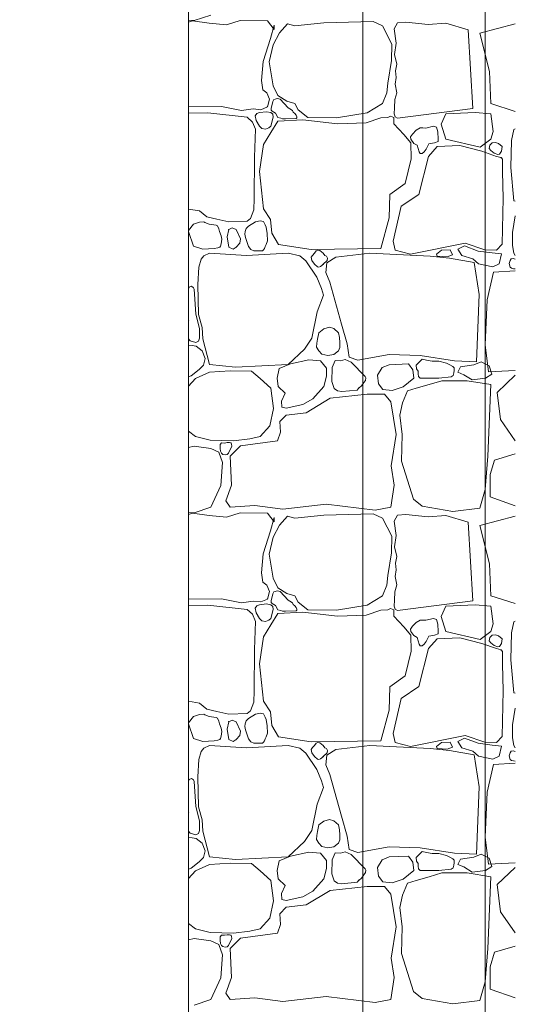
# Model space of a CAD drawing. Header units: millimetres. Extents: x -573548 to 674770, y -210017 to -47794.
# Tile 195 of 234: x 116542 to 118037, y -98051 to -95080. Entities that reach past the tile are written whole.
import ezdxf
from ezdxf.enums import TextEntityAlignment as Align

# ---------------------------------------------------------------- set-up
doc = ezdxf.new("R2010")
doc.units = ezdxf.units.MM
for name, color, linetype, lineweight in [('A.02 RZUT PIWNICY_is$0$_HATCH_Nr_pióra__18', 8, 'Continuous', 9), ('A.02 RZUT PIWNICY_is$0$OBRYS PARTERU#1_Nr_pióra__1', 8, 'Continuous', 9), ('A.02 RZUT PIWNICY_is$0$Structural - Bearing_Nr_pióra__21', 8, 'Continuous', 9), ('A.02 RZUT PIWNICY_is$0$Structural - Grid', 8, 'Continuous', 9), ('A.02 RZUT PIWNICY_is$0$Structural - Grid_Nr_pióra__17', 8, 'Continuous', 9)]:
    doc.layers.add(name, color=color, linetype=linetype, lineweight=lineweight)
doc.styles.add('A.02 RZUT PIWNICY_is$0$STYL_AUTOMATYCZNY_1', font='arial.ttf')

# ---------------------------------------------------------------- blocks, each defined once
blk = doc.blocks.new('*X48622')
at = {"layer": 'A.02 RZUT PIWNICY_is$0$_HATCH_Nr_pióra__18'}
for p, q in [((117638.9, -95082.3), (117621.8, -95081.6)), ((117688.9, -95065.8), (117638.9, -95082.3)), ((117777.6, -95082.3), (117736.4, -95095.1)), ((117859.4, -95083.5), (117777.6, -95082.3)), ((117633.2, -95083.5), (117621.8, -95087.8)), ((117683.5, -95090.1), (117633.2, -95083.5)), ((117736.4, -95095.1), (117683.5, -95090.1)), ((117879.6, -95109.5), (117859.4, -95083.5)), ((117868.9, -95136.3), (117880, -95096.3)), ((117880, -95096.3), (117879.6, -95109.5)), ((117920, -95092.6), (117896.1, -95119.8)), ((117942.3, -95098.8), (117920, -95092.6)), ((118029.4, -95089.3), (117942.3, -95098.8)), ((118178.9, -95085.6), (118029.4, -95089.3)), ((118206.5, -95098.8), (118178.9, -95085.6)), ((118235, -95153.3), (118206.5, -95098.8)), ((118251.5, -95089.7), (118241.5, -95107.2)), ((118241.5, -95107.2), (118248.2, -95150.6)), ((118277.5, -95087.1), (118251.5, -95089.7)), ((118344.8, -95094.2), (118277.5, -95087.1)), ((118397.7, -95090.1), (118344.8, -95094.2)), ((118465.2, -95110.3), (118397.7, -95090.1)), ((118479.6, -95348.1), (118465.2, -95110.3)), ((118500, -95120.8), (118607.3, -95092.8)), ((117846.2, -95206.5), (117868.9, -95136.3)), ((117896.1, -95119.8), (117876.3, -95155.7)), ((118529.5, -95236.5), (118500, -95120.8)), ((117876.3, -95155.7), (117865.1, -95207.3)), ((118233.8, -95202.8), (118235, -95153.3)), ((118248.2, -95150.6), (118242.7, -95184.8)), ((118242.7, -95184.8), (118249.4, -95214)), ((117841.2, -95263.1), (117846.2, -95206.5)), ((117865.1, -95207.3), (117876.7, -95279.6)), ((118223, -95271.7), (118233.8, -95202.8)), ((118249.4, -95214), (118246.1, -95234.2)), ((118248, -95254), (118244.4, -95274.7)), ((118246.1, -95234.2), (118248, -95254)), ((118533.3, -95333.2), (118529.5, -95236.5)), ((117845.7, -95292), (117841.2, -95263.1)), ((117876.7, -95279.6), (117890.7, -95308.5)), ((118219.7, -95300.6), (118223, -95271.7)), ((118244.4, -95274.7), (118250, -95300.1)), ((117857.3, -95301), (117845.7, -95292)), ((117866, -95320), (117857.3, -95301)), ((117889.4, -95317.3), (117879.3, -95320.9)), ((117898.1, -95320), (117889.4, -95317.3)), ((117890.7, -95308.5), (117917.6, -95326.2)), ((118206.5, -95332.8), (118219.7, -95300.6)), ((118250, -95300.1), (118244.2, -95320.7)), ((117621.8, -95342.5), (117721.1, -95342.3)), ((117721.1, -95342.3), (117780.9, -95353.9)), ((117780.9, -95353.9), (117816.4, -95348.9)), ((117816.4, -95348.9), (117840, -95351.4)), ((117840, -95351.4), (117859.4, -95342.7)), ((117859.4, -95342.7), (117866, -95320)), ((117875.6, -95327.1), (117870.4, -95347.7)), ((117870.4, -95347.7), (117870.7, -95352.7)), ((117879.3, -95320.9), (117875.6, -95327.1)), ((117922.4, -95345.5), (117898.1, -95320)), ((117917.6, -95326.2), (117942.3, -95332.8)), ((117927.5, -95349.3), (117922.4, -95345.5)), ((117934.7, -95353.9), (117927.5, -95349.3)), ((117942.3, -95332.8), (117951.8, -95352.2)), ((118160.3, -95361.3), (118206.5, -95332.8)), ((118242.4, -95346), (118241.5, -95363.7)), ((118244.2, -95320.7), (118242.4, -95346)), ((118251.5, -95376.6), (118479.6, -95348.1)), ((118607.3, -95356.5), (118533.3, -95333.2)), ((117679.8, -95361.3), (117621.8, -95361.6)), ((117798.7, -95374.5), (117679.8, -95361.3)), ((117814.6, -95388.6), (117798.7, -95374.5)), ((117827.3, -95363.1), (117822.7, -95369.7)), ((117822.7, -95369.7), (117825.6, -95383.8)), ((117835.8, -95359.7), (117827.3, -95363.1)), ((117856.8, -95357.5), (117835.8, -95359.7)), ((117869.3, -95359.7), (117856.8, -95357.5)), ((117875.3, -95365.3), (117869.3, -95359.7)), ((117869.3, -95400.9), (117876.8, -95374.3)), ((117870.7, -95352.7), (117873.9, -95355.6)), ((117873.9, -95355.6), (117884, -95361.7)), ((117876.8, -95374.3), (117875.3, -95365.3)), ((117884, -95361.7), (117890.5, -95375.1)), ((117890.5, -95375.1), (117899.8, -95377)), ((117899.8, -95377), (117905.4, -95379.3)), ((117905.4, -95379.3), (117913.6, -95378.8)), ((117913.6, -95378.8), (117945.9, -95377.9)), ((117937.2, -95358.5), (117934.7, -95353.9)), ((117942.4, -95362.9), (117937.2, -95358.5)), ((117946.1, -95368.2), (117942.4, -95362.9)), ((117945.9, -95377.9), (117948.3, -95375.9)), ((117948.2, -95372.7), (117946.1, -95368.2)), ((117948.3, -95375.9), (117948.2, -95372.7)), ((117951.8, -95352.2), (117981.1, -95374.9)), ((117981.1, -95374.9), (118067.8, -95375.8)), ((118067.8, -95375.8), (118160.3, -95361.3)), ((118201.2, -95376.2), (118157.8, -95391)), ((118222.9, -95374.7), (118201.2, -95376.2)), ((118230.3, -95370.9), (118222.9, -95374.7)), ((118240.9, -95375.4), (118230.3, -95370.9)), ((118240.4, -95393.9), (118240.9, -95375.4)), ((118241.5, -95363.7), (118244.4, -95373)), ((118244.4, -95373), (118251.5, -95376.6)), ((118397.7, -95363.7), (118383.3, -95395.3)), ((118486.6, -95360.3), (118397.7, -95363.7)), ((118533.9, -95363.7), (118486.6, -95360.3)), ((118540.6, -95417.3), (118533.9, -95363.7)), ((117823.1, -95410.2), (117814.6, -95388.6)), ((117825.6, -95383.8), (117835.8, -95400.9)), ((117835.8, -95400.9), (117842.6, -95408.7)), ((117842.6, -95408.7), (117853.4, -95409.8)), ((117853.4, -95409.8), (117863.5, -95406.6)), ((117863.5, -95406.6), (117869.3, -95400.9)), ((117890.7, -95386.1), (117869.3, -95420.4)), ((117965.9, -95382), (117890.7, -95386.1)), ((118070.7, -95393.9), (117965.9, -95382)), ((118157.8, -95391), (118070.7, -95393.9)), ((118270.9, -95426.5), (118240.4, -95393.9)), ((118320.6, -95406), (118308.5, -95413.6)), ((118328.4, -95405.9), (118320.6, -95406)), ((118337.8, -95406.7), (118328.4, -95405.9)), ((118360.2, -95400.9), (118337.8, -95406.7)), ((118369.5, -95404.1), (118360.2, -95400.9)), ((118373.2, -95418), (118369.5, -95404.1)), ((118383.3, -95395.3), (118397.7, -95440.4)), ((117820.9, -95494.4), (117823.1, -95410.2)), ((117869.3, -95420.4), (117847.8, -95456.7)), ((118291.6, -95451.7), (118270.9, -95426.5)), ((118297.3, -95424.8), (118291.5, -95433.4)), ((118291.5, -95433.4), (118291.6, -95440.4)), ((118308.5, -95413.6), (118297.3, -95424.8)), ((118374.7, -95440.7), (118373.2, -95418)), ((118533.9, -95440.4), (118540.6, -95417.3)), ((118602.8, -95411.3), (118595.6, -95444.8)), ((118607.3, -95409.1), (118602.8, -95411.3)), ((117847.8, -95456.7), (117835.8, -95538)), ((118291.6, -95440.4), (118301.4, -95453.1)), ((118293.2, -95500), (118291.6, -95451.7)), ((118301.4, -95453.1), (118311.4, -95458.1)), ((118311.4, -95458.1), (118317.6, -95478.6)), ((118338, -95470.4), (118346.1, -95454.8)), ((118371.6, -95462.5), (118345.2, -95492.2)), ((118346.1, -95454.8), (118363.8, -95451.8)), ((118363.8, -95451.8), (118374.3, -95447.5)), ((118440.2, -95460), (118371.6, -95462.5)), ((118374.3, -95447.5), (118374.7, -95440.7)), ((118397.7, -95440.4), (118500.8, -95464.9)), ((118506.2, -95476.9), (118440.2, -95460)), ((118500.8, -95464.9), (118533.9, -95440.4)), ((118528.7, -95468.3), (118530.4, -95458.6)), ((118533.9, -95474.6), (118528.7, -95468.3)), ((118530.4, -95458.6), (118537.7, -95451.9)), ((118537.7, -95451.9), (118547.7, -95450.7)), ((118547.7, -95450.7), (118556.9, -95453.9)), ((118556.9, -95453.9), (118568, -95462.4)), ((118568, -95462.4), (118566.1, -95476.6)), ((118595.6, -95444.8), (118594, -95525.7)), ((117819.6, -95619.9), (117820.9, -95494.4)), ((118345.2, -95492.2), (118316.3, -95606.9)), ((118317.6, -95478.6), (118319.8, -95484)), ((118319.8, -95484), (118326.4, -95483.2)), ((118326.4, -95483.2), (118332.1, -95478.7)), ((118332.1, -95478.7), (118338, -95470.4)), ((118550.8, -95492.2), (118506.2, -95476.9)), ((118543, -95482.4), (118533.9, -95474.6)), ((118554.2, -95486.3), (118543, -95482.4)), ((118564.2, -95495.9), (118550.8, -95492.2)), ((118559.2, -95485.7), (118554.2, -95486.3)), ((118561.8, -95482.9), (118559.2, -95485.7)), ((118566.1, -95476.6), (118561.8, -95482.9)), ((118568.4, -95501), (118564.2, -95495.9)), ((118274.6, -95573.9), (118293.2, -95500)), ((118568.6, -95505), (118568.4, -95501)), ((118569, -95538.8), (118568.6, -95505)), ((118594, -95525.7), (118602.8, -95626)), ((117835.8, -95538), (117847.4, -95650.7)), ((118570.6, -95618.5), (118569, -95538.8)), ((118228.8, -95607.8), (118274.6, -95573.9)), ((118227.2, -95677.5), (118228.8, -95607.8)), ((118316.3, -95606.9), (118262.7, -95642.8)), ((117818.8, -95653.5), (117819.6, -95619.9)), ((118262.7, -95642.8), (118239.1, -95748.1)), ((118568.1, -95757.6), (118570.6, -95618.5)), ((118602.8, -95626), (118607.3, -95627)), ((117621.8, -95651.2), (117654.2, -95656.7)), ((117654.2, -95656.7), (117677.1, -95674.9)), ((117677.1, -95674.9), (117706.8, -95681.8)), ((117808.8, -95679.7), (117818.8, -95653.5)), ((117847.4, -95650.7), (117868.9, -95682.5)), ((118607.3, -95671.7), (118598.6, -95721.9)), ((117636.5, -95697.3), (117621.8, -95715.9)), ((117654.1, -95691.3), (117636.5, -95697.3)), ((117667.4, -95690.3), (117654.1, -95691.3)), ((117670.3, -95691.6), (117667.4, -95690.3)), ((117683.5, -95697.3), (117670.3, -95691.6)), ((117705.1, -95699.8), (117683.5, -95697.3)), ((117709.1, -95701.9), (117705.1, -95699.8)), ((117706.8, -95681.8), (117743.5, -95690.1)), ((117713, -95711), (117709.1, -95701.9)), ((117743.5, -95690.1), (117798.7, -95688.3)), ((117802, -95702.7), (117795.2, -95709.8)), ((117798.7, -95688.3), (117808.8, -95679.7)), ((117823.2, -95690.3), (117802, -95702.7)), ((117837.8, -95687), (117823.2, -95690.3)), ((117848.1, -95688.4), (117837.8, -95687)), ((117852.3, -95698.6), (117848.1, -95688.4)), ((117855.3, -95706.3), (117852.3, -95698.6)), ((117868.9, -95682.5), (117873, -95724.2)), ((118201.2, -95770), (118227.2, -95677.5)), ((117621.8, -95718.8), (117636.5, -95763)), ((117714.5, -95718.8), (117713, -95711)), ((117719.7, -95732.3), (117714.5, -95718.8)), ((117722.3, -95742.3), (117719.7, -95732.3)), ((117743, -95713), (117737.6, -95734.9)), ((117737.6, -95734.9), (117743, -95766.7)), ((117753.1, -95707.6), (117743, -95713)), ((117764.8, -95713), (117753.1, -95707.6)), ((117778, -95741.1), (117764.8, -95713)), ((117792.6, -95718.7), (117791.3, -95727.5)), ((117791.3, -95727.5), (117792.9, -95737.4)), ((117795.2, -95709.8), (117792.6, -95718.7)), ((117858.8, -95725.1), (117855.3, -95706.3)), ((117859.8, -95747.3), (117858.8, -95725.1)), ((117873, -95724.2), (117892.4, -95758)), ((118598.6, -95721.9), (118599.1, -95761.6)), ((117636.5, -95763), (117664.5, -95772.5)), ((117716.1, -95766.1), (117717.8, -95763)), ((117717.8, -95763), (117720.1, -95756.3)), ((117720.1, -95756.3), (117722.3, -95742.3)), ((117764.8, -95766.7), (117776, -95754.3)), ((117776, -95754.3), (117778, -95741.1)), ((117792.9, -95737.4), (117802, -95764.6)), ((117802, -95764.6), (117809.7, -95772.9)), ((117850.3, -95770.1), (117852.3, -95764.6)), ((117852.3, -95764.6), (117856, -95758.2)), ((117856, -95758.2), (117859.8, -95747.3)), ((117892.4, -95758), (117991, -95773.3)), ((118239.1, -95748.1), (118245.3, -95774.9)), ((118290.7, -95787.3), (118455.9, -95754.3)), ((118454.3, -95762.2), (118434.2, -95772.5)), ((118495.6, -95777.9), (118454.3, -95762.2)), ((118455.9, -95754.3), (118515.3, -95774.1)), ((118550.8, -95774.9), (118568.1, -95757.6)), ((118599.1, -95761.6), (118602.4, -95784.8)), ((117667.8, -95792.3), (117659.2, -95802.2)), ((117664.5, -95772.5), (117698.4, -95770.4)), ((117684.3, -95784.8), (117667.8, -95792.3)), ((117796.6, -95791), (117684.3, -95784.8)), ((117698.4, -95770.4), (117710.3, -95768.3)), ((117710.3, -95768.3), (117716.1, -95766.1)), ((117743, -95766.7), (117756, -95772.1)), ((117756, -95772.1), (117764.8, -95766.7)), ((117922.4, -95784.8), (117796.6, -95791)), ((117809.7, -95772.9), (117818.4, -95777.6)), ((117818.4, -95777.6), (117830.8, -95777.8)), ((117830.8, -95777.8), (117844.5, -95777.5)), ((117844.5, -95777.5), (117847.3, -95774.1)), ((117847.3, -95774.1), (117850.3, -95770.1)), ((117956.8, -95792.3), (117922.4, -95784.8)), ((117975.8, -95807.1), (117956.8, -95792.3)), ((117991, -95773.3), (118201.2, -95770)), ((117995, -95791), (117991.5, -95796.4)), ((118001, -95784.8), (117995, -95791)), ((118006.5, -95777.8), (118001, -95784.8)), ((118011.8, -95775.5), (118006.5, -95777.8)), ((118017.1, -95776.6), (118011.8, -95775.5)), ((118027.8, -95784.8), (118017.1, -95776.6)), ((118032.4, -95791.4), (118027.8, -95784.8)), ((118037.3, -95793.9), (118032.4, -95791.4)), ((118040.4, -95799.2), (118037.3, -95793.9)), ((118168.1, -95784.8), (118066.2, -95796.8)), ((118350.2, -95793.9), (118168.1, -95784.8)), ((118245.3, -95774.9), (118290.7, -95787.3)), ((118408.4, -95799.3), (118350.2, -95793.9)), ((118369.5, -95787.7), (118384.7, -95775.4)), ((118371.9, -95793.1), (118369.5, -95787.7)), ((118401.9, -95795.6), (118371.9, -95793.1)), ((118384.7, -95775.4), (118411.2, -95774.5)), ((118418, -95789.2), (118401.9, -95795.6)), ((118411.2, -95774.5), (118418, -95789.2)), ((118434.2, -95772.5), (118446, -95791.1)), ((118446, -95791.1), (118478.9, -95801.9)), ((118537.8, -95783.8), (118495.6, -95777.9)), ((118515.3, -95774.1), (118550.8, -95774.9)), ((118565.2, -95786.7), (118537.8, -95783.8)), ((118558.9, -95816.7), (118565.2, -95786.7)), ((118602.4, -95784.8), (118607.3, -95791.6)), ((117659.2, -95802.2), (117652.1, -95827)), ((118008.4, -95857.1), (117975.8, -95807.1)), ((117991.5, -95796.4), (117993.3, -95806.8)), ((117993.3, -95806.8), (118001, -95817.9)), ((118001, -95817.9), (118010.3, -95825.2)), ((118019.9, -95825.1), (118023.3, -95821.6)), ((118023.3, -95821.6), (118027.8, -95817.9)), ((118027.8, -95817.9), (118039.6, -95806.4)), ((118038.5, -95813.3), (118035.6, -95842.6)), ((118066.2, -95796.8), (118038.5, -95813.3)), ((118039.6, -95806.4), (118040.4, -95799.2)), ((118483, -95812.4), (118408.4, -95799.3)), ((118478.9, -95801.9), (118496.1, -95816.7)), ((118498, -95909.5), (118483, -95812.4)), ((118496.1, -95816.7), (118539.2, -95825.5)), ((118539.2, -95825.5), (118558.9, -95816.7)), ((118591.5, -95806.5), (118588.7, -95815.7)), ((118588.7, -95815.7), (118591.5, -95826.7)), ((118594.3, -95801.5), (118591.5, -95806.5)), ((118601, -95800.3), (118594.3, -95801.5)), ((118607.3, -95802.3), (118601, -95800.3)), ((117652.1, -95827), (117649.3, -95879)), ((118010.3, -95825.2), (118015, -95826.6)), ((118015, -95826.6), (118019.9, -95825.1)), ((118035.6, -95842.6), (118047.4, -95871.9)), ((118541.8, -95842.2), (118522.4, -95925.1)), ((118607.3, -95838.2), (118541.8, -95842.2)), ((118591.5, -95826.7), (118595.5, -95829.7)), ((118595.5, -95829.7), (118602.2, -95831.2)), ((118602.2, -95831.2), (118607.3, -95831.4)), ((117630.1, -95884.4), (117623.5, -95886.8)), ((117636.4, -95888.6), (117630.1, -95884.4)), ((117649.3, -95879), (117651.3, -95969.4)), ((118022.8, -95890.9), (118008.4, -95857.1)), ((118047.4, -95871.9), (118083.1, -95998.3)), ((117623.5, -95886.8), (117621.8, -95889.9)), ((117638.1, -95892.6), (117636.4, -95888.6)), ((117643.4, -95968.3), (117638.1, -95892.6)), ((118009.6, -95961.5), (118028.6, -95910.8)), ((118028.6, -95910.8), (118022.8, -95890.9)), ((118490.1, -96112.2), (118498, -95909.5)), ((118522.4, -95925.1), (118515.9, -96060.8)), ((117654.7, -96011.7), (117643.4, -95968.3)), ((117651.3, -95969.4), (117662.5, -96009)), ((117993.9, -96040.8), (118009.6, -95961.5)), ((117621.8, -95986.6), (117621.9, -95987.1)), ((117621.9, -95987.1), (117621.8, -95987.5)), ((118083.1, -95998.3), (118100.4, -96057.7)), ((117654.5, -96040.8), (117654.7, -96011.7)), ((117662.5, -96009), (117664.5, -96043.3)), ((118014.8, -96024.4), (118010.1, -96043.9)), ((118029.4, -96012.4), (118014.8, -96024.4)), ((118046.4, -96007.6), (118029.4, -96012.4)), ((118060.2, -96011.7), (118046.4, -96007.6)), ((118073.5, -96024.4), (118060.2, -96011.7)), ((118077.3, -96038.7), (118073.5, -96024.4)), ((117621.8, -96042.8), (117626.5, -96049.3)), ((117632.7, -96063.5), (117621.8, -96062.2)), ((117626.5, -96049.3), (117643.1, -96054.5)), ((117643.1, -96054.5), (117651.6, -96050.1)), ((117651.6, -96050.1), (117654.5, -96040.8)), ((117664.5, -96043.3), (117684.3, -96120.5)), ((117971.6, -96074.2), (117993.9, -96040.8)), ((118008.2, -96055.9), (118008, -96068.4)), ((118010.1, -96043.9), (118008.2, -96055.9)), ((118077.8, -96054.3), (118077.3, -96038.7)), ((118077.9, -96069.3), (118077.8, -96054.3)), ((118100.4, -96057.7), (118106.2, -96098.6)), ((118515.9, -96060.8), (118525.9, -96142.5)), ((117644.4, -96065.3), (117632.7, -96063.5)), ((117662.8, -96079.2), (117644.4, -96065.3)), ((117671.7, -96102.5), (117662.8, -96079.2)), ((117922.4, -96120.5), (117971.6, -96074.2)), ((118008, -96068.4), (118014.8, -96079.6)), ((118014.8, -96079.6), (118023.5, -96089)), ((118023.5, -96089), (118042.1, -96093.5)), ((118042.1, -96093.5), (118059.8, -96090.1)), ((118059.8, -96090.1), (118073.5, -96079.6)), ((118073.5, -96079.6), (118077.9, -96069.3)), ((118132.2, -96107.2), (118226.3, -96089.9)), ((118226.3, -96089.9), (118320, -96093.2)), ((117667, -96122.6), (117671.7, -96102.5)), ((117684.3, -96120.5), (117763.2, -96128.7)), ((117763.2, -96128.7), (117922.4, -96120.5)), ((117929.1, -96118.4), (117894.9, -96132)), ((117984, -96106.8), (117929.1, -96118.4)), ((118019.1, -96109.7), (117984, -96106.8)), ((118037.7, -96131.2), (118019.1, -96109.7)), ((118063.7, -96108.5), (118054.4, -96129.1)), ((118079.9, -96109), (118063.7, -96108.5)), ((118094.3, -96105.3), (118079.9, -96109)), ((118111.6, -96113.8), (118094.3, -96105.3)), ((118106.2, -96098.6), (118132.2, -96107.2)), ((118154.5, -96156.8), (118111.6, -96113.8)), ((118227.2, -96120.9), (118205.7, -96129.9)), ((118285, -96118.4), (118227.2, -96120.9)), ((118298.6, -96136.1), (118285, -96118.4)), ((118320, -96110.1), (118308.5, -96122.1)), ((118308.5, -96122.1), (118309.5, -96133.9)), ((118320, -96093.2), (118423.7, -96108.9)), ((118326, -96104.5), (118320, -96110.1)), ((118339, -96107.5), (118326, -96104.5)), ((118356.8, -96110.5), (118339, -96107.5)), ((118377, -96110.1), (118356.8, -96110.5)), ((118399.9, -96116.2), (118377, -96110.1)), ((118409.7, -96121.6), (118399.9, -96116.2)), ((118419, -96126.2), (118409.7, -96121.6)), ((118423.7, -96108.9), (118490.1, -96112.2)), ((118442.1, -96127.6), (118482.4, -96121.6)), ((118482.4, -96121.6), (118504.1, -96112.6)), ((118504.1, -96112.6), (118528.2, -96124.6)), ((117629.3, -96154.4), (117653.7, -96135.6)), ((117684.3, -96143.2), (117642.2, -96162.6)), ((117653.7, -96135.6), (117667, -96122.6)), ((117747.1, -96139.9), (117684.3, -96143.2)), ((117811.5, -96140.3), (117747.1, -96139.9)), ((117837.1, -96162.6), (117811.5, -96140.3)), ((117894.9, -96132), (117888.6, -96161.9)), ((118037.3, -96156), (118037.7, -96131.2)), ((118054.4, -96129.1), (118053.8, -96171.6)), ((118205.7, -96129.9), (118191.9, -96152.3)), ((118300.9, -96162.1), (118298.6, -96136.1)), ((118309.5, -96133.9), (118314.3, -96140.9)), ((118314.3, -96140.9), (118314.1, -96148.1)), ((118314.1, -96148.1), (118315, -96156.6)), ((118422.5, -96130), (118419, -96126.2)), ((118419.8, -96153.3), (118421.7, -96145.2)), ((118421.7, -96145.2), (118422.6, -96138.6)), ((118422.6, -96138.6), (118422.5, -96130)), ((118434.3, -96143.9), (118442.1, -96127.6)), ((118451.7, -96151.1), (118434.3, -96143.9)), ((118477, -96166.8), (118451.7, -96151.1)), ((118536, -96149.3), (118517.3, -96161.9)), ((118525.9, -96142.5), (118607.3, -96138.3)), ((118528.2, -96124.6), (118536, -96149.3)), ((117621.8, -96157.9), (117629.3, -96154.4)), ((117642.2, -96162.6), (117621.8, -96185.6)), ((117869.3, -96191.5), (117837.1, -96162.6)), ((117888.6, -96161.9), (117892, -96186.9)), ((118030.1, -96186.6), (118037.3, -96156)), ((118053.8, -96171.6), (118061.3, -96192.5)), ((118143.4, -96184.4), (118150.3, -96175.2)), ((118150.3, -96175.2), (118155.1, -96168.2)), ((118156.1, -96161.1), (118154.5, -96156.8)), ((118155.1, -96168.2), (118156.1, -96161.1)), ((118191.9, -96152.3), (118194.6, -96179.1)), ((118194.6, -96179.1), (118207.8, -96196)), ((118268.9, -96187.7), (118300.9, -96162.1)), ((118347.7, -96180.7), (118307.7, -96192.3)), ((118315, -96156.6), (118320, -96162.1)), ((118320, -96162.1), (118377, -96162.1)), ((118385.7, -96169.2), (118347.7, -96180.7)), ((118377, -96162.1), (118413.3, -96157.7)), ((118424.1, -96169.2), (118385.7, -96169.2)), ((118413.3, -96157.7), (118419.8, -96153.3)), ((118462.5, -96169.2), (118424.1, -96169.2)), ((118533.4, -96180.9), (118462.5, -96169.2)), ((118517.3, -96161.9), (118477, -96166.8)), ((118524, -96397), (118533.4, -96180.9)), ((118607.3, -96152.5), (118552.7, -96204.4)), ((117877.9, -96253), (117869.3, -96191.5)), ((117892, -96186.9), (117912.6, -96207.1)), ((117912.6, -96207.1), (117902.3, -96231.5)), ((117996, -96224.5), (118030.1, -96186.6)), ((118160.7, -96209.6), (118048.4, -96222)), ((118061.3, -96192.5), (118070.9, -96199.5)), ((118070.9, -96199.5), (118083.9, -96201.8)), ((118083.9, -96201.8), (118130.2, -96197.4)), ((118130.2, -96197.4), (118136.5, -96190.3)), ((118136.4, -96190.6), (118143.4, -96184.4)), ((118212.3, -96210.4), (118160.7, -96209.6)), ((118207.8, -96196), (118236.2, -96198.9)), ((118231.3, -96233.4), (118212.3, -96210.4)), ((118236.2, -96198.9), (118268.9, -96187.7)), ((118282, -96200), (118266.9, -96235.8)), ((118307.7, -96192.3), (118282, -96200)), ((118552.7, -96204.4), (118562.5, -96286.2)), ((117902.3, -96231.5), (117902.7, -96248.8)), ((117966.3, -96241.4), (117996, -96224.5)), ((118048.4, -96222), (117976.2, -96265.8)), ((118247.4, -96331.8), (118231.3, -96233.4)), ((118266.9, -96235.8), (118259.4, -96273.5)), ((117866.8, -96305.4), (117877.9, -96253)), ((117902.7, -96248.8), (117915.9, -96252.5)), ((117915.9, -96252.5), (117966.3, -96241.4)), ((117976.2, -96265.8), (117915.9, -96272.8)), ((117915.9, -96272.8), (117896.5, -96292.6)), ((117896.5, -96292.6), (117899.4, -96324.8)), ((118259.4, -96273.5), (118265.9, -96331.5)), ((118562.5, -96286.2), (118607.3, -96350.3)), ((117621.8, -96322), (117642.2, -96337.6)), ((117837.1, -96337.6), (117866.8, -96305.4)), ((117899.4, -96324.8), (117889.9, -96350.8)), ((117642.2, -96337.6), (117687.2, -96348.3)), ((117687.2, -96348.3), (117757, -96350.4)), ((117720.8, -96356.6), (117716.9, -96362.3)), ((117729.7, -96357.3), (117720.8, -96356.6)), ((117738.1, -96355.5), (117729.7, -96357.3)), ((117745, -96355.7), (117738.1, -96355.5)), ((117747.1, -96356.6), (117745, -96355.7)), ((117750.5, -96357.1), (117747.1, -96356.6)), ((117751.5, -96361.2), (117750.5, -96357.1)), ((117757, -96350.4), (117806.1, -96344.6)), ((117889.9, -96350.8), (117778.5, -96366.1)), ((117806.1, -96344.6), (117837.1, -96337.6)), ((118232.9, -96425.9), (118247.4, -96331.8)), ((118265.9, -96331.5), (118264.3, -96412.3)), ((117621.8, -96370.7), (117638.1, -96367.3)), ((117638.1, -96367.3), (117688.9, -96373.5)), ((117688.9, -96373.5), (117713.2, -96384.6)), ((117713.2, -96384.6), (117724, -96416.4)), ((117716.9, -96362.3), (117717.4, -96373.4)), ((117717.4, -96373.4), (117718.2, -96382.2)), ((117718.2, -96382.2), (117720.8, -96388.3)), ((117720.8, -96388.3), (117725.2, -96391.5)), ((117738.3, -96392), (117742, -96388.3)), ((117742, -96388.3), (117751.7, -96366.8)), ((117778.5, -96366.1), (117747.1, -96396.6)), ((117751.7, -96366.8), (117751.5, -96361.2)), ((117724, -96416.4), (117718.6, -96485.8)), ((117725.2, -96391.5), (117732.1, -96393)), ((117732.1, -96393), (117738.3, -96392)), ((117747.1, -96396.6), (117750.8, -96485)), ((118264.3, -96412.3), (118300.2, -96526.6)), ((118516.2, -96497.2), (118524, -96397)), ((118544.4, -96408.6), (118531.9, -96452.7)), ((118607.3, -96389.8), (118544.4, -96408.6)), ((118241.6, -96485), (118232.9, -96425.9)), ((118531.9, -96452.7), (118531.1, -96519.9)), ((117718.6, -96485.8), (117688.9, -96551.4)), ((117750.8, -96485), (117734.3, -96532)), ((118231.3, -96551.4), (118241.6, -96485)), ((118500.6, -96554), (118516.2, -96497.2)), ((117734.3, -96532), (117747.1, -96551.4)), ((118300.2, -96526.6), (118325.8, -96548.1)), ((118531.1, -96519.9), (118607.3, -96546.4)), ((117638.9, -96567.9), (117621.8, -96567.2)), ((117688.9, -96551.4), (117638.9, -96567.9)), ((117777.6, -96567.9), (117736.4, -96580.7)), ((117747.1, -96551.4), (117821, -96546)), ((117859.4, -96569.2), (117777.6, -96567.9)), ((117821, -96546), (117906, -96556.8)), ((117906, -96556.8), (118036.5, -96541.9)), ((118036.5, -96541.9), (118184.2, -96559.7)), ((118184.2, -96559.7), (118231.3, -96551.4)), ((118325.8, -96548.1), (118419.1, -96563.8)), ((118419.1, -96563.8), (118500.6, -96554)), ((117633.2, -96569.2), (117621.8, -96573.5)), ((117683.5, -96575.8), (117633.2, -96569.2)), ((117736.4, -96580.7), (117683.5, -96575.8)), ((117879.6, -96595.2), (117859.4, -96569.2)), ((117868.9, -96622), (117880, -96582)), ((117880, -96582), (117879.6, -96595.2)), ((117920, -96578.2), (117896.1, -96605.5)), ((117942.3, -96584.4), (117920, -96578.2)), ((118029.4, -96574.9), (117942.3, -96584.4)), ((118178.9, -96571.2), (118029.4, -96574.9)), ((118206.5, -96584.4), (118178.9, -96571.2)), ((118235, -96638.9), (118206.5, -96584.4)), ((118251.5, -96575.4), (118241.5, -96592.8)), ((118241.5, -96592.8), (118248.2, -96636.2)), ((118277.5, -96572.8), (118251.5, -96575.4)), ((118344.8, -96579.9), (118277.5, -96572.8)), ((118397.7, -96575.8), (118344.8, -96579.9)), ((118465.2, -96596), (118397.7, -96575.8)), ((118479.6, -96833.8), (118465.2, -96596)), ((118500, -96606.5), (118607.3, -96578.5)), ((117846.2, -96692.2), (117868.9, -96622)), ((117896.1, -96605.5), (117876.3, -96641.4)), ((118529.5, -96722.1), (118500, -96606.5)), ((117876.3, -96641.4), (117865.1, -96693)), ((118233.8, -96688.5), (118235, -96638.9)), ((118248.2, -96636.2), (118242.7, -96670.5)), ((118242.7, -96670.5), (118249.4, -96699.7)), ((117841.2, -96748.7), (117846.2, -96692.2)), ((117865.1, -96693), (117876.7, -96765.2)), ((118223, -96757.4), (118233.8, -96688.5)), ((118249.4, -96699.7), (118246.1, -96719.9)), ((118248, -96739.6), (118244.4, -96760.4)), ((118246.1, -96719.9), (118248, -96739.6)), ((118533.3, -96818.9), (118529.5, -96722.1)), ((117845.7, -96777.6), (117841.2, -96748.7)), ((117876.7, -96765.2), (117890.7, -96794.1)), ((118219.7, -96786.3), (118223, -96757.4)), ((118244.4, -96760.4), (118250, -96785.8)), ((117857.3, -96786.7), (117845.7, -96777.6)), ((117866, -96805.7), (117857.3, -96786.7)), ((117889.4, -96803), (117879.3, -96806.5)), ((117898.1, -96805.6), (117889.4, -96803)), ((117890.7, -96794.1), (117917.6, -96811.9)), ((118206.5, -96818.5), (118219.7, -96786.3)), ((118250, -96785.8), (118244.2, -96806.4)), ((117621.8, -96828.2), (117721.1, -96828)), ((117721.1, -96828), (117780.9, -96839.5)), ((117780.9, -96839.5), (117816.4, -96834.6)), ((117816.4, -96834.6), (117840, -96837.1)), ((117840, -96837.1), (117859.4, -96828.4)), ((117859.4, -96828.4), (117866, -96805.7)), ((117875.6, -96812.8), (117870.4, -96833.3)), ((117870.4, -96833.3), (117870.7, -96838.4)), ((117879.3, -96806.5), (117875.6, -96812.8)), ((117922.4, -96831.2), (117898.1, -96805.6)), ((117917.6, -96811.9), (117942.3, -96818.5)), ((117927.5, -96835), (117922.4, -96831.2)), ((117934.7, -96839.6), (117927.5, -96835)), ((117942.3, -96818.5), (117951.8, -96837.9)), ((118160.3, -96847), (118206.5, -96818.5)), ((118242.4, -96831.6), (118241.5, -96849.4)), ((118244.2, -96806.4), (118242.4, -96831.6)), ((118251.5, -96862.3), (118479.6, -96833.8)), ((118607.3, -96842.1), (118533.3, -96818.9)), ((117679.8, -96847), (117621.8, -96847.2)), ((117798.7, -96860.2), (117679.8, -96847)), ((117814.6, -96874.2), (117798.7, -96860.2)), ((117827.3, -96848.7), (117822.7, -96855.4)), ((117822.7, -96855.4), (117825.6, -96869.5)), ((117835.8, -96845.3), (117827.3, -96848.7)), ((117856.8, -96843.1), (117835.8, -96845.3)), ((117869.3, -96845.3), (117856.8, -96843.1)), ((117875.3, -96851), (117869.3, -96845.3)), ((117869.3, -96886.6), (117876.8, -96860)), ((117870.7, -96838.4), (117873.9, -96841.3)), ((117873.9, -96841.3), (117884, -96847.4)), ((117876.8, -96860), (117875.3, -96851)), ((117884, -96847.4), (117890.5, -96860.7)), ((117890.5, -96860.7), (117899.8, -96862.7)), ((117899.8, -96862.7), (117905.4, -96864.9)), ((117905.4, -96864.9), (117913.6, -96864.4)), ((117913.6, -96864.4), (117945.9, -96863.5)), ((117937.2, -96844.2), (117934.7, -96839.6)), ((117942.4, -96848.6), (117937.2, -96844.2)), ((117946.1, -96853.9), (117942.4, -96848.6)), ((117945.9, -96863.5), (117948.3, -96861.6)), ((117948.2, -96858.4), (117946.1, -96853.9)), ((117948.3, -96861.6), (117948.2, -96858.4)), ((117951.8, -96837.9), (117981.1, -96860.6)), ((117981.1, -96860.6), (118067.8, -96861.4)), ((118067.8, -96861.4), (118160.3, -96847)), ((118201.2, -96861.8), (118157.8, -96876.7)), ((118222.9, -96860.4), (118201.2, -96861.8)), ((118230.3, -96856.6), (118222.9, -96860.4)), ((118240.9, -96861.1), (118230.3, -96856.6)), ((118240.4, -96879.6), (118240.9, -96861.1)), ((118241.5, -96849.4), (118244.4, -96858.6)), ((118244.4, -96858.6), (118251.5, -96862.3)), ((118397.7, -96849.4), (118383.3, -96881)), ((118486.6, -96846), (118397.7, -96849.4)), ((118533.9, -96849.4), (118486.6, -96846)), ((118540.6, -96903), (118533.9, -96849.4)), ((117823.1, -96895.9), (117814.6, -96874.2)), ((117825.6, -96869.5), (117835.8, -96886.6)), ((117835.8, -96886.6), (117842.6, -96894.3)), ((117842.6, -96894.3), (117853.4, -96895.5)), ((117853.4, -96895.5), (117863.5, -96892.2)), ((117863.5, -96892.2), (117869.3, -96886.6)), ((117890.7, -96871.7), (117869.3, -96906)), ((117965.9, -96867.6), (117890.7, -96871.7)), ((118070.7, -96879.6), (117965.9, -96867.6)), ((118157.8, -96876.7), (118070.7, -96879.6)), ((118270.9, -96912.2), (118240.4, -96879.6)), ((118320.6, -96891.7), (118308.5, -96899.3)), ((118328.4, -96891.5), (118320.6, -96891.7)), ((118337.8, -96892.4), (118328.4, -96891.5)), ((118360.2, -96886.6), (118337.8, -96892.4)), ((118369.5, -96889.7), (118360.2, -96886.6)), ((118373.2, -96903.7), (118369.5, -96889.7)), ((118383.3, -96881), (118397.7, -96926)), ((117820.9, -96980), (117823.1, -96895.9)), ((117869.3, -96906), (117847.8, -96942.3)), ((118291.6, -96937.4), (118270.9, -96912.2)), ((118297.3, -96910.5), (118291.5, -96919.1)), ((118291.5, -96919.1), (118291.6, -96926)), ((118308.5, -96899.3), (118297.3, -96910.5)), ((118374.7, -96926.3), (118373.2, -96903.7)), ((118533.9, -96926), (118540.6, -96903)), ((118602.8, -96896.9), (118595.6, -96930.5)), ((118607.3, -96894.8), (118602.8, -96896.9)), ((117847.8, -96942.3), (117835.8, -97023.7)), ((118291.6, -96926), (118301.4, -96938.7)), ((118293.2, -96985.7), (118291.6, -96937.4)), ((118301.4, -96938.7), (118311.4, -96943.8)), ((118311.4, -96943.8), (118317.6, -96964.2)), ((118338, -96956.1), (118346.1, -96940.5)), ((118371.6, -96948.1), (118345.2, -96977.8)), ((118346.1, -96940.5), (118363.8, -96937.5)), ((118363.8, -96937.5), (118374.3, -96933.1)), ((118440.2, -96945.6), (118371.6, -96948.1)), ((118374.3, -96933.1), (118374.7, -96926.3)), ((118397.7, -96926), (118500.8, -96950.5)), ((118506.2, -96962.6), (118440.2, -96945.6)), ((118500.8, -96950.5), (118533.9, -96926)), ((118528.7, -96954), (118530.4, -96944.2)), ((118533.9, -96960.3), (118528.7, -96954)), ((118530.4, -96944.2), (118537.7, -96937.5)), ((118537.7, -96937.5), (118547.7, -96936.3)), ((118547.7, -96936.3), (118556.9, -96939.6)), ((118556.9, -96939.6), (118568, -96948)), ((118568, -96948), (118566.1, -96962.3)), ((118595.6, -96930.5), (118594, -97011.4)), ((117819.6, -97105.6), (117820.9, -96980)), ((118345.2, -96977.8), (118316.3, -97092.6)), ((118317.6, -96964.2), (118319.8, -96969.7)), ((118319.8, -96969.7), (118326.4, -96968.9)), ((118326.4, -96968.9), (118332.1, -96964.4)), ((118332.1, -96964.4), (118338, -96956.1)), ((118550.8, -96977.8), (118506.2, -96962.6)), ((118543, -96968), (118533.9, -96960.3)), ((118554.2, -96972), (118543, -96968)), ((118564.2, -96981.6), (118550.8, -96977.8)), ((118559.2, -96971.4), (118554.2, -96972)), ((118561.8, -96968.5), (118559.2, -96971.4)), ((118566.1, -96962.3), (118561.8, -96968.5)), ((118568.4, -96986.6), (118564.2, -96981.6)), ((118274.6, -97059.6), (118293.2, -96985.7)), ((118568.6, -96990.6), (118568.4, -96986.6)), ((118569, -97024.5), (118568.6, -96990.6)), ((118594, -97011.4), (118602.8, -97111.6)), ((117835.8, -97023.7), (117847.4, -97136.3)), ((118570.6, -97104.2), (118569, -97024.5)), ((118228.8, -97093.4), (118274.6, -97059.6)), ((118227.2, -97163.2), (118228.8, -97093.4)), ((118316.3, -97092.6), (118262.7, -97128.5)), ((117818.8, -97139.2), (117819.6, -97105.6)), ((118262.7, -97128.5), (118239.1, -97233.8)), ((118568.1, -97243.3), (118570.6, -97104.2)), ((118602.8, -97111.6), (118607.3, -97112.6)), ((117621.8, -97136.8), (117654.2, -97142.3)), ((117654.2, -97142.3), (117677.1, -97160.5)), ((117677.1, -97160.5), (117706.8, -97167.4)), ((117808.8, -97165.4), (117818.8, -97139.2)), ((117847.4, -97136.3), (117868.9, -97168.1)), ((118607.3, -97157.4), (118598.6, -97207.6)), ((117636.5, -97183), (117621.8, -97201.5)), ((117654.1, -97177), (117636.5, -97183)), ((117667.4, -97176), (117654.1, -97177)), ((117670.3, -97177.3), (117667.4, -97176)), ((117683.5, -97183), (117670.3, -97177.3)), ((117705.1, -97185.5), (117683.5, -97183)), ((117709.1, -97187.5), (117705.1, -97185.5)), ((117706.8, -97167.4), (117743.5, -97175.7)), ((117713, -97196.7), (117709.1, -97187.5)), ((117743.5, -97175.7), (117798.7, -97173.9)), ((117802, -97188.4), (117795.2, -97195.5)), ((117798.7, -97173.9), (117808.8, -97165.4)), ((117823.2, -97175.9), (117802, -97188.4)), ((117837.8, -97172.6), (117823.2, -97175.9)), ((117848.1, -97174.1), (117837.8, -97172.6)), ((117852.3, -97184.2), (117848.1, -97174.1)), ((117855.3, -97192), (117852.3, -97184.2)), ((117868.9, -97168.1), (117873, -97209.8)), ((118201.2, -97255.6), (118227.2, -97163.2)), ((117621.8, -97204.4), (117636.5, -97248.6)), ((117714.5, -97204.5), (117713, -97196.7)), ((117719.7, -97218), (117714.5, -97204.5)), ((117722.3, -97228), (117719.7, -97218)), ((117743, -97198.7), (117737.6, -97220.6)), ((117737.6, -97220.6), (117743, -97252.3)), ((117753.1, -97193.3), (117743, -97198.7)), ((117764.8, -97198.7), (117753.1, -97193.3)), ((117778, -97226.8), (117764.8, -97198.7)), ((117792.6, -97204.4), (117791.3, -97213.2)), ((117791.3, -97213.2), (117792.9, -97223)), ((117795.2, -97195.5), (117792.6, -97204.4)), ((117858.8, -97210.8), (117855.3, -97192)), ((117859.8, -97233), (117858.8, -97210.8)), ((117873, -97209.8), (117892.4, -97243.7)), ((118598.6, -97207.6), (118599.1, -97247.2)), ((117636.5, -97248.6), (117664.5, -97258.1)), ((117716.1, -97251.7), (117717.8, -97248.6)), ((117717.8, -97248.6), (117720.1, -97242)), ((117720.1, -97242), (117722.3, -97228)), ((117764.8, -97252.3), (117776, -97240)), ((117776, -97240), (117778, -97226.8)), ((117792.9, -97223), (117802, -97250.3)), ((117802, -97250.3), (117809.7, -97258.6)), ((117850.3, -97255.8), (117852.3, -97250.3)), ((117852.3, -97250.3), (117856, -97243.9)), ((117856, -97243.9), (117859.8, -97233)), ((117892.4, -97243.7), (117991, -97258.9)), ((118239.1, -97233.8), (118245.3, -97260.6)), ((118290.7, -97273), (118455.9, -97240)), ((118454.3, -97247.9), (118434.2, -97258.2)), ((118495.6, -97263.6), (118454.3, -97247.9)), ((118455.9, -97240), (118515.3, -97259.8)), ((118550.8, -97260.6), (118568.1, -97243.3)), ((118599.1, -97247.2), (118602.4, -97270.5)), ((117667.8, -97277.9), (117659.2, -97287.8)), ((117664.5, -97258.1), (117698.4, -97256.1)), ((117684.3, -97270.5), (117667.8, -97277.9)), ((117796.6, -97276.7), (117684.3, -97270.5)), ((117698.4, -97256.1), (117710.3, -97254)), ((117710.3, -97254), (117716.1, -97251.7)), ((117743, -97252.3), (117756, -97257.8)), ((117756, -97257.8), (117764.8, -97252.3)), ((117922.4, -97270.5), (117796.6, -97276.7)), ((117809.7, -97258.6), (117818.4, -97263.3)), ((117818.4, -97263.3), (117830.8, -97263.4)), ((117830.8, -97263.4), (117844.5, -97263.1)), ((117844.5, -97263.1), (117847.3, -97259.8)), ((117847.3, -97259.8), (117850.3, -97255.8)), ((117956.8, -97277.9), (117922.4, -97270.5)), ((117975.8, -97292.8), (117956.8, -97277.9)), ((117991, -97258.9), (118201.2, -97255.6)), ((117995, -97276.6), (117991.5, -97282.1)), ((118001, -97270.5), (117995, -97276.6)), ((118006.5, -97263.4), (118001, -97270.5)), ((118011.8, -97261.2), (118006.5, -97263.4)), ((118017.1, -97262.3), (118011.8, -97261.2)), ((118027.8, -97270.5), (118017.1, -97262.3)), ((118032.4, -97277), (118027.8, -97270.5)), ((118037.3, -97279.6), (118032.4, -97277)), ((118040.4, -97284.9), (118037.3, -97279.6)), ((118168.1, -97270.5), (118066.2, -97282.5)), ((118350.2, -97279.6), (118168.1, -97270.5)), ((118245.3, -97260.6), (118290.7, -97273)), ((118408.4, -97285), (118350.2, -97279.6)), ((118369.5, -97273.4), (118384.7, -97261.1)), ((118371.9, -97278.8), (118369.5, -97273.4)), ((118401.9, -97281.2), (118371.9, -97278.8)), ((118384.7, -97261.1), (118411.2, -97260.1)), ((118418, -97274.8), (118401.9, -97281.2)), ((118411.2, -97260.1), (118418, -97274.8)), ((118434.2, -97258.2), (118446, -97276.8)), ((118446, -97276.8), (118478.9, -97287.6)), ((118537.8, -97269.4), (118495.6, -97263.6)), ((118515.3, -97259.8), (118550.8, -97260.6)), ((118565.2, -97272.4), (118537.8, -97269.4)), ((118558.9, -97302.3), (118565.2, -97272.4)), ((118602.4, -97270.5), (118607.3, -97277.2)), ((117659.2, -97287.8), (117652.1, -97312.6)), ((118008.4, -97342.7), (117975.8, -97292.8)), ((117991.5, -97282.1), (117993.3, -97292.5)), ((117993.3, -97292.5), (118001, -97303.5)), ((118001, -97303.5), (118010.3, -97310.9)), ((118019.9, -97310.8), (118023.3, -97307.3)), ((118023.3, -97307.3), (118027.8, -97303.5)), ((118027.8, -97303.5), (118039.6, -97292.1)), ((118038.5, -97299), (118035.6, -97328.3)), ((118066.2, -97282.5), (118038.5, -97299)), ((118039.6, -97292.1), (118040.4, -97284.9)), ((118483, -97298.1), (118408.4, -97285)), ((118478.9, -97287.6), (118496.1, -97302.3)), ((118498, -97395.2), (118483, -97298.1)), ((118496.1, -97302.3), (118539.2, -97311.1)), ((118539.2, -97311.1), (118558.9, -97302.3)), ((118591.5, -97292.2), (118588.7, -97301.4)), ((118588.7, -97301.4), (118591.5, -97312.4)), ((118594.3, -97287.1), (118591.5, -97292.2)), ((118601, -97286), (118594.3, -97287.1)), ((118607.3, -97288), (118601, -97286)), ((117652.1, -97312.6), (117649.3, -97364.6)), ((118010.3, -97310.9), (118015, -97312.3)), ((118015, -97312.3), (118019.9, -97310.8)), ((118035.6, -97328.3), (118047.4, -97357.6)), ((118541.8, -97327.8), (118522.4, -97410.7)), ((118607.3, -97323.8), (118541.8, -97327.8)), ((118591.5, -97312.4), (118595.5, -97315.3)), ((118595.5, -97315.3), (118602.2, -97316.8)), ((118602.2, -97316.8), (118607.3, -97317.1)), ((117630.1, -97370), (117623.5, -97372.4)), ((117636.4, -97374.2), (117630.1, -97370)), ((117649.3, -97364.6), (117651.3, -97455)), ((118022.8, -97376.6), (118008.4, -97342.7)), ((118047.4, -97357.6), (118083.1, -97483.9)), ((117623.5, -97372.4), (117621.8, -97375.6)), ((117638.1, -97378.3), (117636.4, -97374.2)), ((117643.4, -97454), (117638.1, -97378.3)), ((118009.6, -97447.2), (118028.6, -97396.4)), ((118028.6, -97396.4), (118022.8, -97376.6)), ((118490.1, -97597.9), (118498, -97395.2)), ((118522.4, -97410.7), (118515.9, -97546.4)), ((117654.7, -97497.4), (117643.4, -97454)), ((117651.3, -97455), (117662.5, -97494.7)), ((117993.9, -97526.4), (118009.6, -97447.2)), ((117621.8, -97472.3), (117621.9, -97472.7)), ((117621.9, -97472.7), (117621.8, -97473.1)), ((118083.1, -97483.9), (118100.4, -97543.4)), ((117654.5, -97526.4), (117654.7, -97497.4)), ((117662.5, -97494.7), (117664.5, -97528.9)), ((118014.8, -97510), (118010.1, -97529.5)), ((118029.4, -97498.1), (118014.8, -97510)), ((118046.4, -97493.2), (118029.4, -97498.1)), ((118060.2, -97497.4), (118046.4, -97493.2)), ((118073.5, -97510), (118060.2, -97497.4)), ((118077.3, -97524.4), (118073.5, -97510)), ((117621.8, -97528.5), (117626.5, -97535)), ((117632.7, -97549.1), (117621.8, -97547.8)), ((117626.5, -97535), (117643.1, -97540.1)), ((117643.1, -97540.1), (117651.6, -97535.8)), ((117651.6, -97535.8), (117654.5, -97526.4)), ((117664.5, -97528.9), (117684.3, -97606.1)), ((117971.6, -97559.9), (117993.9, -97526.4)), ((118008.2, -97541.6), (118008, -97554)), ((118010.1, -97529.5), (118008.2, -97541.6)), ((118077.8, -97540), (118077.3, -97524.4)), ((118077.9, -97555), (118077.8, -97540)), ((118100.4, -97543.4), (118106.2, -97584.2)), ((118515.9, -97546.4), (118525.9, -97628.1)), ((117644.4, -97551), (117632.7, -97549.1)), ((117662.8, -97564.8), (117644.4, -97551)), ((117671.7, -97588.2), (117662.8, -97564.8)), ((117922.4, -97606.1), (117971.6, -97559.9)), ((118008, -97554), (118014.8, -97565.2)), ((118014.8, -97565.2), (118023.5, -97574.6)), ((118023.5, -97574.6), (118042.1, -97579.2)), ((118042.1, -97579.2), (118059.8, -97575.8)), ((118059.8, -97575.8), (118073.5, -97565.2)), ((118073.5, -97565.2), (118077.9, -97555)), ((118132.2, -97592.9), (118226.3, -97575.6)), ((118226.3, -97575.6), (118320, -97578.9)), ((117667, -97608.3), (117671.7, -97588.2)), ((117684.3, -97606.1), (117763.2, -97614.4)), ((117763.2, -97614.4), (117922.4, -97606.1)), ((117929.1, -97604), (117894.9, -97617.7)), ((117984, -97592.5), (117929.1, -97604)), ((118019.1, -97595.4), (117984, -97592.5)), ((118037.7, -97616.8), (118019.1, -97595.4)), ((118063.7, -97594.1), (118054.4, -97614.8)), ((118079.9, -97594.7), (118063.7, -97594.1)), ((118094.3, -97591), (118079.9, -97594.7)), ((118111.6, -97599.5), (118094.3, -97591)), ((118106.2, -97584.2), (118132.2, -97592.9)), ((118154.5, -97642.4), (118111.6, -97599.5)), ((118227.2, -97606.5), (118205.7, -97615.6)), ((118285, -97604), (118227.2, -97606.5)), ((118298.6, -97621.8), (118285, -97604)), ((118320, -97595.8), (118308.5, -97607.7)), ((118308.5, -97607.7), (118309.5, -97619.6)), ((118320, -97578.9), (118423.7, -97594.6)), ((118326, -97590.2), (118320, -97595.8)), ((118339, -97593.2), (118326, -97590.2)), ((118356.8, -97596.1), (118339, -97593.2)), ((118377, -97595.8), (118356.8, -97596.1)), ((118399.9, -97601.8), (118377, -97595.8)), ((118409.7, -97607.3), (118399.9, -97601.8)), ((118419, -97611.8), (118409.7, -97607.3)), ((118423.7, -97594.6), (118490.1, -97597.9)), ((118442.1, -97613.3), (118482.4, -97607.3)), ((118482.4, -97607.3), (118504.1, -97598.3)), ((118504.1, -97598.3), (118528.2, -97610.3)), ((117629.3, -97640.1), (117653.7, -97621.3)), ((117684.3, -97628.8), (117642.2, -97648.2)), ((117653.7, -97621.3), (117667, -97608.3)), ((117747.1, -97625.5), (117684.3, -97628.8)), ((117811.5, -97625.9), (117747.1, -97625.5)), ((117837.1, -97648.2), (117811.5, -97625.9)), ((117894.9, -97617.7), (117888.6, -97647.6)), ((118037.3, -97641.6), (118037.7, -97616.8)), ((118054.4, -97614.8), (118053.8, -97657.3)), ((118205.7, -97615.6), (118191.9, -97637.9)), ((118300.9, -97647.8), (118298.6, -97621.8)), ((118309.5, -97619.6), (118314.3, -97626.5)), ((118314.3, -97626.5), (118314.1, -97633.8)), ((118314.1, -97633.8), (118315, -97642.2)), ((118422.5, -97615.7), (118419, -97611.8)), ((118419.8, -97638.9), (118421.7, -97630.9)), ((118421.7, -97630.9), (118422.6, -97624.2)), ((118422.6, -97624.2), (118422.5, -97615.7)), ((118434.3, -97629.6), (118442.1, -97613.3)), ((118451.7, -97636.8), (118434.3, -97629.6)), ((118477, -97652.4), (118451.7, -97636.8)), ((118536, -97635), (118517.3, -97647.6)), ((118525.9, -97628.1), (118607.3, -97624)), ((118528.2, -97610.3), (118536, -97635)), ((117621.8, -97643.5), (117629.3, -97640.1)), ((117642.2, -97648.2), (117621.8, -97671.3)), ((117869.3, -97677.1), (117837.1, -97648.2)), ((117888.6, -97647.6), (117892, -97672.6)), ((118030.1, -97672.3), (118037.3, -97641.6)), ((118053.8, -97657.3), (118061.3, -97678.1)), ((118143.4, -97670.1), (118150.3, -97660.8)), ((118150.3, -97660.8), (118155.1, -97653.8)), ((118156.1, -97646.8), (118154.5, -97642.4)), ((118155.1, -97653.8), (118156.1, -97646.8)), ((118191.9, -97637.9), (118194.6, -97664.7)), ((118194.6, -97664.7), (118207.8, -97681.7)), ((118268.9, -97673.4), (118300.9, -97647.8)), ((118347.7, -97666.4), (118307.7, -97677.9)), ((118315, -97642.2), (118320, -97647.8)), ((118320, -97647.8), (118377, -97647.8)), ((118385.7, -97654.8), (118347.7, -97666.4)), ((118377, -97647.8), (118413.3, -97643.3)), ((118424.1, -97654.8), (118385.7, -97654.8)), ((118413.3, -97643.3), (118419.8, -97638.9)), ((118462.5, -97654.8), (118424.1, -97654.8)), ((118533.4, -97666.5), (118462.5, -97654.8)), ((118517.3, -97647.6), (118477, -97652.4)), ((118524, -97882.6), (118533.4, -97666.5)), ((118607.3, -97638.1), (118552.7, -97690.1)), ((117877.9, -97738.6), (117869.3, -97677.1)), ((117892, -97672.6), (117912.6, -97692.8)), ((117912.6, -97692.8), (117902.3, -97717.2)), ((117996, -97710.1), (118030.1, -97672.3)), ((118160.7, -97695.3), (118048.4, -97707.7)), ((118061.3, -97678.1), (118070.9, -97685.1)), ((118070.9, -97685.1), (118083.9, -97687.4)), ((118083.9, -97687.4), (118130.2, -97683)), ((118130.2, -97683), (118136.5, -97676)), ((118136.4, -97676.3), (118143.4, -97670.1)), ((118212.3, -97696.1), (118160.7, -97695.3)), ((118207.8, -97681.7), (118236.2, -97684.5)), ((118231.3, -97719.1), (118212.3, -97696.1)), ((118236.2, -97684.5), (118268.9, -97673.4)), ((118282, -97685.6), (118266.9, -97721.5)), ((118307.7, -97677.9), (118282, -97685.6)), ((118552.7, -97690.1), (118562.5, -97771.9)), ((117902.3, -97717.2), (117902.7, -97734.5)), ((117966.3, -97727.1), (117996, -97710.1)), ((118048.4, -97707.7), (117976.2, -97751.4)), ((118247.4, -97817.5), (118231.3, -97719.1)), ((118266.9, -97721.5), (118259.4, -97759.2)), ((117866.8, -97791), (117877.9, -97738.6)), ((117902.7, -97734.5), (117915.9, -97738.2)), ((117915.9, -97738.2), (117966.3, -97727.1)), ((117976.2, -97751.4), (117915.9, -97758.4)), ((117915.9, -97758.4), (117896.5, -97778.2)), ((117896.5, -97778.2), (117899.4, -97810.4)), ((118259.4, -97759.2), (118265.9, -97817.2)), ((118562.5, -97771.9), (118607.3, -97835.9)), ((117621.8, -97807.6), (117642.2, -97823.2)), ((117837.1, -97823.2), (117866.8, -97791)), ((117899.4, -97810.4), (117889.9, -97836.5)), ((117642.2, -97823.2), (117687.2, -97834)), ((117687.2, -97834), (117757, -97836)), ((117720.8, -97842.3), (117716.9, -97848)), ((117729.7, -97843), (117720.8, -97842.3)), ((117738.1, -97841.2), (117729.7, -97843)), ((117745, -97841.4), (117738.1, -97841.2)), ((117747.1, -97842.3), (117745, -97841.4)), ((117750.5, -97842.7), (117747.1, -97842.3)), ((117751.5, -97846.8), (117750.5, -97842.7)), ((117757, -97836), (117806.1, -97830.3)), ((117889.9, -97836.5), (117778.5, -97851.7)), ((117806.1, -97830.3), (117837.1, -97823.2)), ((118232.9, -97911.6), (118247.4, -97817.5)), ((118265.9, -97817.2), (118264.3, -97898)), ((117621.8, -97856.3), (117638.1, -97853)), ((117638.1, -97853), (117688.9, -97859.2)), ((117688.9, -97859.2), (117713.2, -97870.3)), ((117713.2, -97870.3), (117724, -97902.1)), ((117716.9, -97848), (117717.4, -97859)), ((117717.4, -97859), (117718.2, -97867.8)), ((117718.2, -97867.8), (117720.8, -97874)), ((117720.8, -97874), (117725.2, -97877.2)), ((117738.3, -97877.7), (117742, -97874)), ((117742, -97874), (117751.7, -97852.5)), ((117778.5, -97851.7), (117747.1, -97882.3)), ((117751.7, -97852.5), (117751.5, -97846.8)), ((117724, -97902.1), (117718.6, -97971.4)), ((117725.2, -97877.2), (117732.1, -97878.6)), ((117732.1, -97878.6), (117738.3, -97877.7)), ((117747.1, -97882.3), (117750.8, -97970.6)), ((118264.3, -97898), (118300.2, -98012.3)), ((118516.2, -97982.9), (118524, -97882.6)), ((118544.4, -97894.3), (118531.9, -97938.4)), ((118607.3, -97875.5), (118544.4, -97894.3)), ((118241.6, -97970.6), (118232.9, -97911.6)), ((118531.9, -97938.4), (118531.1, -98005.5)), ((117718.6, -97971.4), (117688.9, -98037.1)), ((117750.8, -97970.6), (117734.3, -98017.7)), ((118231.3, -98037.1), (118241.6, -97970.6)), ((118500.6, -98039.7), (118516.2, -97982.9)), ((117734.3, -98017.7), (117747.1, -98037.1)), ((118300.2, -98012.3), (118325.8, -98033.8)), ((118531.1, -98005.5), (118607.3, -98032.1)), ((117688.9, -98037.1), (117638.9, -98053.6)), ((117747.1, -98037.1), (117821, -98031.7)), ((117821, -98031.7), (117906, -98042.4)), ((117906, -98042.4), (118036.5, -98027.6)), ((118036.5, -98027.6), (118184.2, -98045.3)), ((118184.2, -98045.3), (118231.3, -98037.1)), ((118325.8, -98033.8), (118419.1, -98049.5)), ((118419.1, -98049.5), (118500.6, -98039.7))]:
    blk.add_line(p, q, dxfattribs=at)
for p in [(117859.4, -95342.7), (118564.2, -95495.9), (117743, -95713), (117764.8, -95766.7), (118027.8, -95817.9), (117859.4, -96828.4), (118564.2, -96981.6), (117743, -97198.7), (117764.8, -97252.3), (118027.8, -97303.5)]:
    blk.add_point(p, dxfattribs=at)
blk = doc.blocks.new('A.02 RZUT PIWNICY_is$0$Wypełnienie_14_1')
at = {"layer": 'A.02 RZUT PIWNICY_is$0$_HATCH_Nr_pióra__18'}
blk.add_blockref('*X48622', (0, 0), dxfattribs=at)
blk = doc.blocks.new('A.02 RZUT PIWNICY_is$0$Standardowy znacznik osi_2')
at = {"layer": 'A.02 RZUT PIWNICY_is$0$Structural - Grid_Nr_pióra__17'}
blk.add_line((1000, 0), (17853.1, 0), dxfattribs=at)
at = {"layer": 'A.02 RZUT PIWNICY_is$0$Structural - Grid_Nr_pióra__17', "style": 'A.02 RZUT PIWNICY_is$0$STYL_AUTOMATYCZNY_1'}
for tag, p in [('AC_MarkerText_1_0', (5, -80)), ('AC_MarkerText_1_1', (19358.1, -80))]:
    blk.add_attdef(tag, text='', height=350, rotation=270, dxfattribs=at).set_placement(p, align=Align.TOP_CENTER)
blk = doc.blocks.new('A.02 RZUT PIWNICY_is')
at = {"layer": 'A.02 RZUT PIWNICY_is$0$OBRYS PARTERU#1_Nr_pióra__1'}
blk.add_lwpolyline([(87547.3, -93022.2), (87547.3, -93622.2), (80856, -93622.2), (80856, -97482.2), (80306.7, -97482.2), (80306.7, -101132.2), (82397.3, -101132.2), (82397.3, -105082.2), (87537.3, -105082.2), (87537.3, -105471.8), (106939.7, -105472.5), (118516.4, -105372.5), (118516.4, -93022.2)], close=True, dxfattribs=at)
at = {"layer": 'A.02 RZUT PIWNICY_is$0$Structural - Bearing_Nr_pióra__21'}
blk.add_lwpolyline([(117621.8, -93967.8), (114233.3, -93967.8), (114233.3, -104498.1), (117621.8, -104498.1)], close=True, dxfattribs=at)
at = {"layer": 'A.02 RZUT PIWNICY_is$0$_HATCH_Nr_pióra__18'}
blk.add_blockref('A.02 RZUT PIWNICY_is$0$Wypełnienie_14_1', (0, 0), dxfattribs=at)
at = {"layer": 'A.02 RZUT PIWNICY_is$0$Structural - Grid', "zscale": 1000, "rotation": 90}
blk.add_blockref('A.02 RZUT PIWNICY_is$0$Standardowy znacznik osi_2', (118146.9, -108395.1), dxfattribs=at)

msp = doc.modelspace()

# ---------------------------------------------------------------- block references
at = {"ltscale": 10}
msp.add_blockref('A.02 RZUT PIWNICY_is', (-570.2, 0), dxfattribs=at)

doc.saveas('drawing.dxf')
